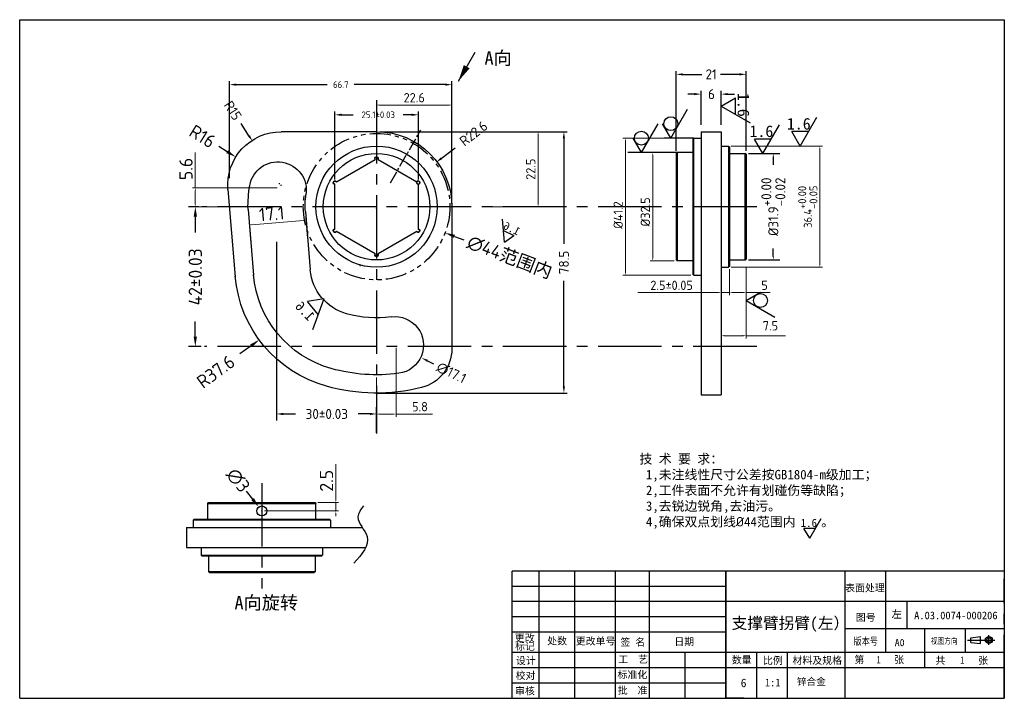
# Model space of a CAD drawing. Extents: x 1716 to 4936, y -1353 to -42.
# Tile 24 of 32: x 2710 to 3006, y -352 to -148. Entities that reach past the tile are written whole.
import ezdxf
from ezdxf.enums import TextEntityAlignment as Align

# ---------------------------------------------------------------- set-up
doc = ezdxf.new("R2010")
doc.units = 0
doc.header["$LTSCALE"] = 25.4
doc.header["$MEASUREMENT"] = 0
doc.linetypes.add('CENTER2', pattern=[1.125, 0.75, -0.125, 0.125, -0.125])
doc.linetypes.add('PHANTOM2', pattern=[1.25, 0.625, -0.125, 0.125, -0.125, 0.125, -0.125])
doc.layers.get('0').update_dxf_attribs({"linetype": 'CONTINUOUS'})
doc.layers.get('DEFPOINTS').update_dxf_attribs({"linetype": 'CONTINUOUS'})
for name, color, linetype in [('Center', 1, 'CENTER2'), ('DEFAULT', 7, 'CONTINUOUS'), ('LAYER1', 3, 'CONTINUOUS'), ('LAYER2', 1, 'CENTER2'), ('LINE', 3, 'CONTINUOUS')]:
    doc.layers.add(name, color=color, linetype=linetype)
doc.layers.add('F标题框', color=7, linetype='CONTINUOUS', lineweight=20)
doc.styles.add('HZ', font='SIMFANG.TTF', dxfattribs={"width": 0.8})
doc.styles.add('SEISO_TTF', font='txt')
doc.styles.add('工程字', font='gbenor.shx', dxfattribs={"bigfont": 'gbcbig.shx'})
doc.dimstyles.get("Standard").update_dxf_attribs({"dimscale": 0, "dimtxt": 4, "dimasz": 2, "dimexe": 1, "dimexo": 1, "dimgap": 2, "dimtad": 0, "dimdec": 1, "dimdsep": 46, "dimtxsty": 'SEISO_TTF', "dimcen": 0.09, "dimadec": 0, "dimazin": 0, "dimtfac": 1, "dimtdec": 1, "dimtofl": 0, "dimtmove": 0, "dimatfit": 3, "dimfxl": 0, "dimtolj": 1, "dimtzin": 0, "dimarcsym": 0})
doc.dimstyles.new('STANDARD$0', dxfattribs={"dimscale": 4, "dimtxt": 1, "dimasz": 0.2, "dimexe": 0.2, "dimexo": 0.2, "dimgap": 0.2, "dimtad": 1, "dimdec": 1, "dimzin": 9, "dimdsep": 46, "dimtxsty": 'SEISO_TTF', "dimcen": 2, "dimclrd": 256, "dimclre": 256, "dimclrt": 256, "dimadec": 4, "dimazin": 2, "dimtfac": 1, "dimtdec": 1, "dimtmove": 0, "dimatfit": 3, "dimfxl": 0, "dimtolj": 1, "dimtzin": 0, "dimlwd": 9, "dimlwe": 9, "dimarcsym": 0})

# ---------------------------------------------------------------- blocks, each defined once
blk = doc.blocks.new('*D37')
at = {"layer": 'DEFPOINTS', "color": 0}
for p in [(2817.23, -182.14), (2816.41, -260.62), (2873.46, -260.62)]:
    blk.add_point(p, dxfattribs=at)
at = {"layer": 'LAYER1', "color": 0, "lineweight": -2}
for p, q in [((2818.23, -182.14), (2874.46, -182.14)), ((2873.46, -184.14), (2873.46, -215.81)), ((2873.46, -258.62), (2873.46, -226.95)), ((2817.41, -260.62), (2874.46, -260.62))]:
    blk.add_line(p, q, dxfattribs=at)
at = {"layer": 'LAYER1', "color": 0}
for points in [[(2873.12, -184.14), (2873.79, -184.14), (2873.46, -182.14)], [(2873.12, -258.62), (2873.79, -258.62), (2873.46, -260.62)]]:
    blk.add_solid(points, dxfattribs=at)
at = {"layer": 'LAYER1', "color": 0, "insert": (2873.46, -221.38), "char_height": 3, "attachment_point": 5, "rotation": 90, "style": 'SEISO_TTF'}
blk.add_mtext('\\A1;78.5', dxfattribs=at)
blk = doc.blocks.new('*D38')
at = {"layer": 'DEFPOINTS', "color": 0}
for p in [(2839.83, -167.98), (2773.13, -197.04), (2839.83, -204.64)]:
    blk.add_point(p, dxfattribs=at)
at = {"layer": 'LAYER1', "color": 0, "lineweight": -2}
for p, q in [((2773.13, -196.04), (2773.13, -166.98)), ((2775.13, -167.98), (2802.43, -167.98)), ((2837.83, -167.98), (2810.53, -167.98)), ((2839.83, -203.64), (2839.83, -166.98))]:
    blk.add_line(p, q, dxfattribs=at)
at = {"layer": 'LAYER1', "color": 0}
for points in [[(2775.13, -167.65), (2775.13, -168.32), (2773.13, -167.98)], [(2837.83, -167.65), (2837.83, -168.32), (2839.83, -167.98)]]:
    blk.add_solid(points, dxfattribs=at)
at = {"layer": 'LAYER1', "color": 0, "insert": (2806.48, -167.98), "char_height": 2, "attachment_point": 5, "style": 'SEISO_TTF'}
blk.add_mtext('\\A1;66.7', dxfattribs=at)
blk = doc.blocks.new('*D39')
at = {"layer": 'DEFPOINTS', "color": 0}
for p in [(2815.43, -242.41), (2830.73, -250.05)]:
    blk.add_point(p, dxfattribs=at)
at = {"layer": 'LAYER1', "color": 0, "lineweight": -2}
blk.add_line((2832.52, -250.94), (2834.3, -251.84), dxfattribs=at)
at = {"layer": 'LAYER1', "color": 0}
blk.add_solid([(2832.66, -250.64), (2832.37, -251.24), (2830.73, -250.05)], dxfattribs=at)
at = {"layer": 'LAYER1', "color": 0, "insert": (2839.67, -254.52), "char_height": 3, "attachment_point": 5, "rotation": 333.4611, "style": 'SEISO_TTF'}
blk.add_mtext('\\A1;∅17.1', dxfattribs=at)
blk = doc.blocks.new('*D40')
at = {"color": 0, "lineweight": -2}
for p, q in [((2763.74, -204.64), (2760.82, -204.64)), ((2762.82, -207.64), (2762.82, -212.35)), ((2762.82, -243.64), (2762.82, -239.11)), ((2764.62, -246.64), (2760.82, -246.64))]:
    blk.add_line(p, q, dxfattribs=at)
at = {"color": 0}
for points in [[(2762.32, -207.64), (2763.32, -207.64), (2762.82, -204.64)], [(2762.32, -243.64), (2763.32, -243.64), (2762.82, -246.64)]]:
    blk.add_solid(points, dxfattribs=at)
at = {"layer": 'DEFPOINTS', "color": 0}
for p in [(2764.74, -204.64), (2762.82, -246.64), (2765.62, -246.64)]:
    blk.add_point(p, dxfattribs=at)
at = {"color": 0, "insert": (2762.82, -225.73), "char_height": 4, "attachment_point": 5, "rotation": 90, "style": 'SEISO_TTF'}
blk.add_mtext('\\A1;42±0.03', dxfattribs=at)
blk = doc.blocks.new('*D31')
at = {"layer": 'DEFPOINTS', "color": 0}
for p in [(2829.81, -177.04), (2804.71, -197.43), (2829.81, -197.43)]:
    blk.add_point(p, dxfattribs=at)
at = {"layer": 'LAYER1', "color": 0, "lineweight": -2}
for p, q in [((2804.71, -196.43), (2804.71, -176.04)), ((2806.71, -177.04), (2810.22, -177.04)), ((2827.81, -177.04), (2825.25, -177.04)), ((2829.81, -196.43), (2829.81, -176.04))]:
    blk.add_line(p, q, dxfattribs=at)
at = {"layer": 'LAYER1', "color": 0}
for points in [[(2806.71, -176.71), (2806.71, -177.37), (2804.71, -177.04)], [(2827.81, -176.71), (2827.81, -177.37), (2829.81, -177.04)]]:
    blk.add_solid(points, dxfattribs=at)
at = {"layer": 'LAYER1', "color": 0, "insert": (2817.73, -177.04), "char_height": 2, "attachment_point": 5, "style": 'SEISO_TTF'}
blk.add_mtext('\\A1;25.1±0.03', dxfattribs=at)
blk = doc.blocks.new('*D32')
at = {"layer": 'DEFPOINTS', "color": 0}
for p in [(2787.2, -214.24), (2817.23, -266.9), (2817.23, -273.57)]:
    blk.add_point(p, dxfattribs=at)
at = {"layer": 'LAYER1', "color": 0, "lineweight": -2}
for p, q in [((2787.2, -215.24), (2787.2, -268.9)), ((2817.23, -272.57), (2817.23, -264.9)), ((2789.2, -266.9), (2792.92, -266.9)), ((2815.23, -266.9), (2811.67, -266.9))]:
    blk.add_line(p, q, dxfattribs=at)
at = {"layer": 'LAYER1', "color": 0}
for points in [[(2789.2, -266.56), (2789.2, -267.23), (2787.2, -266.9)], [(2815.23, -266.56), (2815.23, -267.23), (2817.23, -266.9)]]:
    blk.add_solid(points, dxfattribs=at)
at = {"layer": 'LAYER1', "color": 0, "insert": (2802.29, -266.9), "char_height": 3, "attachment_point": 5, "style": 'SEISO_TTF'}
blk.add_mtext('\\A1;30±0.03', dxfattribs=at)
blk = doc.blocks.new('*D33')
at = {"layer": 'DEFPOINTS', "color": 0}
for p in [(2780.01, -185.02), (2788.13, -197.64)]:
    blk.add_point(p, dxfattribs=at)
at = {"layer": 'LAYER1', "color": 0, "lineweight": -2}
for p, q in [((2778.93, -183.34), (2776.58, -179.69)), ((2788.04, -197.64), (2788.22, -197.64)), ((2788.13, -197.73), (2788.13, -197.55))]:
    blk.add_line(p, q, dxfattribs=at)
at = {"layer": 'LAYER1', "color": 0}
blk.add_solid([(2779.21, -183.16), (2778.65, -183.52), (2780.01, -185.02)], dxfattribs=at)
at = {"layer": 'LAYER1', "color": 0, "insert": (2774.07, -175.78), "char_height": 3, "attachment_point": 5, "rotation": 302.7634, "style": 'SEISO_TTF'}
blk.add_mtext('\\A1;R15', dxfattribs=at)
blk = doc.blocks.new('*D34')
at = {"layer": 'DEFPOINTS', "color": 0}
for p in [(2835.08, -191.37), (2817.23, -205.24)]:
    blk.add_point(p, dxfattribs=at)
at = {"layer": 'LAYER1', "color": 0, "lineweight": -2}
for p, q in [((2836.66, -190.15), (2840.8, -186.93)), ((2817.14, -205.24), (2817.32, -205.24)), ((2817.23, -205.33), (2817.23, -205.15))]:
    blk.add_line(p, q, dxfattribs=at)
at = {"layer": 'LAYER1', "color": 0}
blk.add_solid([(2836.46, -189.88), (2836.86, -190.41), (2835.08, -191.37)], dxfattribs=at)
at = {"layer": 'LAYER1', "color": 0, "insert": (2846.33, -182.64), "char_height": 3, "attachment_point": 5, "rotation": 37.8356, "style": 'SEISO_TTF'}
blk.add_mtext('\\A1;R22.6', dxfattribs=at)
blk = doc.blocks.new('A$C1A912825')
for p, q in [((4.6, 0), (9.6, 8.66)), ((7.1, 4.33), (2.1, 4.33)), ((4.6, 0), (2.1, 4.33))]:
    blk.add_line(p, q)
at = {"insert": (0.64, 8.46), "char_height": 3.5, "width": 3.6543, "attachment_point": 1}
blk.add_mtext('{\\fFangSong_GB2312|b0|i0|c134|p49;1.6}', dxfattribs=at)
blk = doc.blocks.new('*D41')
at = {"layer": 'DEFPOINTS', "color": 0}
for p in [(2817.23, -172.62), (2839.83, -174.11), (2839.83, -182.64)]:
    blk.add_point(p, dxfattribs=at)
at = {"layer": 'LAYER1', "lineweight": 9}
for p, q in [((2817.23, -173.42), (2817.23, -174.91)), ((2818.03, -174.11), (2839.03, -174.11)), ((2839.83, -181.84), (2839.83, -173.31))]:
    blk.add_line(p, q, dxfattribs=at)
at = {"layer": 'LAYER1'}
for points in [[(2818.03, -173.98), (2818.03, -174.25), (2817.23, -174.11)], [(2839.03, -173.98), (2839.03, -174.25), (2839.83, -174.11)]]:
    blk.add_solid(points, dxfattribs=at)
at = {"layer": 'LAYER1', "insert": (2828.53, -171.91), "char_height": 2.8, "attachment_point": 5, "style": 'SEISO_TTF'}
blk.add_mtext('\\A1;22.6', dxfattribs=at)
blk = doc.blocks.new('*D42')
at = {"layer": 'DEFPOINTS', "color": 0}
for p in [(2839.83, -182.14), (2848.05, -204.64), (2865.72, -204.64)]:
    blk.add_point(p, dxfattribs=at)
at = {"layer": 'LAYER1', "lineweight": 9}
for p, q in [((2840.63, -182.14), (2866.52, -182.14)), ((2865.72, -182.94), (2865.72, -203.84)), ((2848.85, -204.64), (2866.52, -204.64))]:
    blk.add_line(p, q, dxfattribs=at)
at = {"layer": 'LAYER1'}
for points in [[(2865.58, -182.94), (2865.85, -182.94), (2865.72, -182.14)], [(2865.58, -203.84), (2865.85, -203.84), (2865.72, -204.64)]]:
    blk.add_solid(points, dxfattribs=at)
at = {"layer": 'LAYER1', "insert": (2863.52, -193.39), "char_height": 2.8, "attachment_point": 5, "rotation": 90, "style": 'SEISO_TTF'}
blk.add_mtext('\\A1;22.5', dxfattribs=at)
blk = doc.blocks.new('*D35')
at = {"layer": 'DEFPOINTS', "color": 0}
for p in [(2762.82, -199), (2788.22, -199), (2773.13, -204.64)]:
    blk.add_point(p, dxfattribs=at)
at = {"layer": 'LAYER1', "lineweight": 9}
for p, q in [((2762.82, -199), (2762.82, -188.41)), ((2787.42, -199), (2762.02, -199)), ((2762.82, -203.84), (2762.82, -199.8)), ((2772.33, -204.64), (2762.02, -204.64))]:
    blk.add_line(p, q, dxfattribs=at)
at = {"layer": 'LAYER1'}
for points in [[(2762.69, -199.8), (2762.95, -199.8), (2762.82, -199)], [(2762.69, -203.84), (2762.95, -203.84), (2762.82, -204.64)]]:
    blk.add_solid(points, dxfattribs=at)
at = {"layer": 'LAYER1', "insert": (2760.02, -193.3), "char_height": 4, "attachment_point": 5, "rotation": 90, "style": 'SEISO_TTF'}
blk.add_mtext('\\A1;5.6', dxfattribs=at)
blk = doc.blocks.new('*D36')
at = {"layer": 'DEFPOINTS', "color": 0}
for p in [(2823.08, -246.23), (2817.23, -255.19), (2823.08, -266.92)]:
    blk.add_point(p, dxfattribs=at)
at = {"layer": 'LAYER1', "lineweight": 9}
for p, q in [((2823.08, -247.03), (2823.08, -267.72)), ((2817.23, -255.99), (2817.23, -267.72)), ((2818.03, -266.92), (2822.28, -266.92)), ((2823.08, -266.92), (2833.98, -266.92))]:
    blk.add_line(p, q, dxfattribs=at)
at = {"layer": 'LAYER1'}
for points in [[(2818.03, -266.79), (2818.03, -267.06), (2817.23, -266.92)], [(2822.28, -266.79), (2822.28, -267.06), (2823.08, -266.92)]]:
    blk.add_solid(points, dxfattribs=at)
at = {"layer": 'LAYER1', "insert": (2830.25, -264.72), "char_height": 2.8, "attachment_point": 5, "style": 'SEISO_TTF'}
blk.add_mtext('\\A1;5.8', dxfattribs=at)
blk = doc.blocks.new('A$C0C6D21C8')
at = {"color": 0}
for p, q in [((22.5, 78.48), (51.27, 78.48)), ((22.17, 70.17), (10.53, 63.45)), ((34.67, 63.45), (23.03, 70.17)), ((10.1, 62.7), (10.1, 49.27)), ((35.1, 49.27), (35.1, 62.7)), ((67.22, 61.14), (65, 34.91)), ((0, 55.98), (0, 13.29)), ((43.98, 54.52), (42.5, 37.01)), ((61.19, 55.09), (59.52, 35.38)), ((10.53, 48.52), (22.17, 41.8)), ((23.03, 41.8), (34.67, 48.52))]:
    blk.add_line(p, q, dxfattribs=at)
blk.add_circle((10.1, 63.2), 0.5, dxfattribs=at)
for centre, radius, start, end in [((22.5, 55.98), 22.5, 90, 180), ((51.27, 62.48), 16, 355.179, 90), ((22.6, 70.42), 0.5, 330, 210), ((52.24, 60.91), 8.55, 9.603, 189.0129), ((35.1, 63.2), 0.5, 270, 150), ((23.1, 55.98), 38.1, 358.8555, 9.603), ((23.05, 56.28), 21, 355.179, 9.0129), ((59.19, 55.26), 2, 355.179, 358.8555), ((10.1, 48.77), 0.5, 90, 330), ((35.1, 48.77), 0.5, 210, 90), ((22.6, 41.55), 0.5, 150, 30), ((17.06, 14.41), 8.55, 82.4069, 262.4069)]:
    blk.add_arc(centre, radius, start, end, dxfattribs=at)
at = {"layer": 'LAYER1', "color": 0}
for centre, radius, start, end in [((27.55, 38.27), 15, 285.6256, 355.179), ((27.55, 38.27), 32.1, 285.6256, 355.179), ((27.55, 38.27), 37.6, 285.6256, 355.179), ((22.6, 55.98), 33.39, 262.4069, 285.6256), ((12, 13.29), 12, 180, 256.0563), ((22.6, 55.98), 50.49, 262.4069, 285.6256), ((22.6, 55.98), 55.99, 256.0563, 285.6256)]:
    blk.add_arc(centre, radius, start, end, dxfattribs=at)
blk = doc.blocks.new('*D43')
at = {"layer": 'DEFPOINTS', "color": 0}
for p in [(2796.68, -196.79), (2837.79, -212.48)]:
    blk.add_point(p, dxfattribs=at)
at = {"layer": 'LAYER1', "color": 0, "lineweight": -2}
for p, q in [((2817.14, -204.64), (2817.32, -204.64)), ((2817.23, -204.73), (2817.23, -204.55))]:
    blk.add_line(p, q, dxfattribs=at)
at = {"layer": 'LAYER1', "color": 0, "linetype": 'ByBlock', "lineweight": -2}
blk.add_line((2840.59, -213.55), (2843.4, -214.63), dxfattribs=at)
at = {"layer": 'LAYER1', "color": 0}
blk.add_solid([(2840.77, -213.09), (2840.41, -214.02), (2837.79, -212.48)], dxfattribs=at)
at = {"layer": 'LAYER1', "color": 0, "insert": (2857.18, -219.89), "char_height": 4, "attachment_point": 5, "rotation": 339.1049, "style": 'SEISO_TTF'}
blk.add_mtext('\\A1;∅44范围内', dxfattribs=at)
blk = doc.blocks.new('*D46')
at = {"layer": 'DEFPOINTS', "color": 0}
for p in [(2920.66, -170.83), (2914.66, -181.02), (2920.66, -181.02)]:
    blk.add_point(p, dxfattribs=at)
at = {"layer": 'LAYER1', "color": 0, "lineweight": -2}
for p, q in [((2912.66, -170.83), (2910.66, -170.83)), ((2914.66, -180.02), (2914.66, -169.83)), ((2920.66, -180.02), (2920.66, -169.83)), ((2922.66, -170.83), (2924.66, -170.83))]:
    blk.add_line(p, q, dxfattribs=at)
at = {"layer": 'LAYER1', "color": 0}
for points in [[(2912.66, -170.5), (2912.66, -171.16), (2914.66, -170.83)], [(2922.66, -170.5), (2922.66, -171.16), (2920.66, -170.83)]]:
    blk.add_solid(points, dxfattribs=at)
at = {"layer": 'LAYER1', "color": 0, "insert": (2917.76, -170.83), "char_height": 3, "attachment_point": 5, "style": 'SEISO_TTF'}
blk.add_mtext('\\A1;6', dxfattribs=at)
blk = doc.blocks.new('*D47')
at = {"layer": 'DEFPOINTS', "color": 0}
for p in [(2928.16, -164.89), (2907.16, -188.89), (2928.16, -188.89)]:
    blk.add_point(p, dxfattribs=at)
at = {"layer": 'LAYER1', "color": 0, "lineweight": -2}
for p, q in [((2907.16, -187.89), (2907.16, -163.89)), ((2909.16, -164.89), (2914.88, -164.89)), ((2926.16, -164.89), (2920.45, -164.89)), ((2928.16, -187.89), (2928.16, -163.89))]:
    blk.add_line(p, q, dxfattribs=at)
at = {"layer": 'LAYER1', "color": 0}
for points in [[(2909.16, -164.56), (2909.16, -165.23), (2907.16, -164.89)], [(2926.16, -164.56), (2926.16, -165.23), (2928.16, -164.89)]]:
    blk.add_solid(points, dxfattribs=at)
at = {"layer": 'LAYER1', "color": 0, "insert": (2917.66, -164.89), "char_height": 3, "attachment_point": 5, "style": 'SEISO_TTF'}
blk.add_mtext('\\A1;21', dxfattribs=at)
blk = doc.blocks.new('*D48')
at = {"layer": 'DEFPOINTS', "color": 0}
for p in [(2927.91, -188.69), (2927.91, -220.59), (2936.32, -220.59)]:
    blk.add_point(p, dxfattribs=at)
at = {"layer": 'LAYER1', "color": 0, "lineweight": -2}
for p, q in [((2928.91, -188.69), (2938.32, -188.69)), ((2936.32, -189.69), (2936.32, -192.05)), ((2936.32, -219.59), (2936.32, -217.23)), ((2928.91, -220.59), (2938.32, -220.59))]:
    blk.add_line(p, q, dxfattribs=at)
at = {"layer": 'LAYER1', "color": 0}
for points in [[(2936.15, -189.69), (2936.48, -189.69), (2936.32, -188.69)], [(2936.15, -219.59), (2936.48, -219.59), (2936.32, -220.59)]]:
    blk.add_solid(points, dxfattribs=at)
at = {"layer": 'LAYER1', "color": 0, "insert": (2936.32, -204.64), "char_height": 3, "attachment_point": 5, "rotation": 90, "style": 'SEISO_TTF'}
blk.add_mtext('\\A1;%%c31.9\\S+0.00^ -0.02;', dxfattribs=at)
blk = doc.blocks.new('*D49')
at = {"layer": 'DEFPOINTS', "color": 0}
for p in [(2922.91, -186.44), (2922.91, -222.84), (2950.29, -222.84)]:
    blk.add_point(p, dxfattribs=at)
at = {"layer": 'LAYER1', "lineweight": 9}
for p, q in [((2923.71, -186.44), (2951.09, -186.44)), ((2950.29, -187.64), (2950.29, -221.64)), ((2923.71, -222.84), (2951.09, -222.84))]:
    blk.add_line(p, q, dxfattribs=at)
at = {"layer": 'LAYER1'}
for points in [[(2950.09, -187.64), (2950.49, -187.64), (2950.29, -186.44)], [(2950.09, -221.64), (2950.49, -221.64), (2950.29, -222.84)]]:
    blk.add_solid(points, dxfattribs=at)
at = {"layer": 'LAYER1', "insert": (2946.69, -204.64), "char_height": 2.4, "attachment_point": 5, "rotation": 90, "style": 'SEISO_TTF'}
blk.add_mtext('\\A1;36.4\\S+0.00^ -0.05;', dxfattribs=at)
blk = doc.blocks.new('*D44')
at = {"layer": 'DEFPOINTS', "color": 0, "ltscale": 0.2}
for p in [(2923.16, -222.59), (2928.16, -221.87), (2928.16, -230.46)]:
    blk.add_point(p, dxfattribs=at)
at = {"layer": 'LAYER1', "lineweight": 9, "ltscale": 0.2}
for p, q in [((2923.16, -223.39), (2923.16, -231.26)), ((2928.16, -222.67), (2928.16, -231.26)), ((2923.96, -230.46), (2927.36, -230.46)), ((2928.16, -230.46), (2935.42, -230.46))]:
    blk.add_line(p, q, dxfattribs=at)
at = {"layer": 'LAYER1', "ltscale": 0.2}
for points in [[(2923.96, -230.33), (2923.96, -230.59), (2923.16, -230.46)], [(2927.36, -230.33), (2927.36, -230.59), (2928.16, -230.46)]]:
    blk.add_solid(points, dxfattribs=at)
at = {"layer": 'LAYER1', "ltscale": 0.2, "insert": (2933.69, -228.26), "char_height": 2.8, "attachment_point": 5, "style": 'SEISO_TTF'}
blk.add_mtext('\\A1;5', dxfattribs=at)
blk = doc.blocks.new('*D50')
at = {"layer": 'DEFPOINTS', "color": 0}
for p in [(2920.66, -222.84), (2928.16, -226.96), (2928.16, -243.41)]:
    blk.add_point(p, dxfattribs=at)
at = {"layer": 'LAYER1', "lineweight": 9}
for p, q in [((2920.66, -223.64), (2920.66, -244.21)), ((2928.16, -227.76), (2928.16, -244.21)), ((2921.86, -243.41), (2926.96, -243.41)), ((2928.16, -243.41), (2939.99, -243.41))]:
    blk.add_line(p, q, dxfattribs=at)
at = {"layer": 'LAYER1'}
for points in [[(2921.86, -243.21), (2921.86, -243.61), (2920.66, -243.41)], [(2926.96, -243.21), (2926.96, -243.61), (2928.16, -243.41)]]:
    blk.add_solid(points, dxfattribs=at)
at = {"layer": 'LAYER1', "insert": (2935.45, -240.41), "char_height": 2.8, "attachment_point": 5, "style": 'SEISO_TTF'}
blk.add_mtext('\\A1;7.5', dxfattribs=at)
blk = doc.blocks.new('*D51')
at = {"layer": 'DEFPOINTS', "color": 0}
for p in [(2920.66, -222.84), (2923.16, -222.59), (2920.66, -230.46)]:
    blk.add_point(p, dxfattribs=at)
at = {"layer": 'LAYER1', "lineweight": 9}
for p, q in [((2920.66, -223.64), (2920.66, -231.26)), ((2923.16, -223.39), (2923.16, -231.26)), ((2919.86, -230.46), (2895.65, -230.46)), ((2923.16, -230.46), (2920.66, -230.46)), ((2923.96, -230.46), (2924.76, -230.46))]:
    blk.add_line(p, q, dxfattribs=at)
at = {"layer": 'LAYER1'}
for points in [[(2919.86, -230.33), (2919.86, -230.59), (2920.66, -230.46)], [(2923.96, -230.33), (2923.96, -230.59), (2923.16, -230.46)]]:
    blk.add_solid(points, dxfattribs=at)
at = {"layer": 'LAYER1', "insert": (2905.79, -228.26), "char_height": 2.8, "attachment_point": 5, "style": 'SEISO_TTF'}
blk.add_mtext('\\A1;2.5±0.05', dxfattribs=at)
blk = doc.blocks.new('*D52')
at = {"linetype": 'ByBlock', "lineweight": 9}
for p, q in [((2907.16, -184.04), (2891.15, -184.04)), ((2891.95, -184.84), (2891.95, -224.44)), ((2911.61, -225.24), (2891.15, -225.24))]:
    blk.add_line(p, q, dxfattribs=at)
for points in [[(2891.82, -184.84), (2892.09, -184.84), (2891.95, -184.04)], [(2891.82, -224.44), (2892.09, -224.44), (2891.95, -225.24)]]:
    blk.add_solid(points)
at = {"layer": 'DEFPOINTS', "color": 0}
for p in [(2907.96, -184.04), (2891.95, -225.24), (2912.41, -225.24)]:
    blk.add_point(p, dxfattribs=at)
at = {"insert": (2889.75, -207.13), "char_height": 2.8, "attachment_point": 5, "rotation": 90, "style": 'SEISO_TTF'}
blk.add_mtext('\\A1;%%c41.2', dxfattribs=at)
blk = doc.blocks.new('*D45')
at = {"linetype": 'ByBlock', "lineweight": 9}
for p, q in [((2906.61, -188.39), (2899.31, -188.39)), ((2900.11, -189.19), (2900.11, -220.09)), ((2906.61, -220.89), (2899.31, -220.89))]:
    blk.add_line(p, q, dxfattribs=at)
for points in [[(2899.98, -189.19), (2900.24, -189.19), (2900.11, -188.39)], [(2899.98, -220.09), (2900.24, -220.09), (2900.11, -220.89)]]:
    blk.add_solid(points)
at = {"layer": 'DEFPOINTS', "color": 0}
for p in [(2907.41, -188.39), (2900.11, -220.89), (2907.41, -220.89)]:
    blk.add_point(p, dxfattribs=at)
at = {"insert": (2897.91, -206.21), "char_height": 2.8, "attachment_point": 5, "rotation": 90, "style": 'SEISO_TTF'}
blk.add_mtext('\\A1;%%c32.5', dxfattribs=at)
blk = doc.blocks.new('*D53')
at = {"color": 0, "linetype": 'ByBlock', "lineweight": -2}
blk.add_line((2780.04, -292.48), (2778.2, -290.11), dxfattribs=at)
at = {"color": 0, "lineweight": -2}
for p, q in [((2782.7, -296.04), (2782.88, -296.04)), ((2782.79, -296.13), (2782.79, -295.95))]:
    blk.add_line(p, q, dxfattribs=at)
at = {"color": 0}
blk.add_solid([(2780.43, -292.17), (2779.64, -292.79), (2781.88, -294.85)], dxfattribs=at)
at = {"layer": 'DEFPOINTS', "color": 0}
for p in [(2781.88, -294.85), (2783.71, -297.22)]:
    blk.add_point(p, dxfattribs=at)
at = {"color": 0, "insert": (2775.67, -286.83), "char_height": 4, "attachment_point": 5, "rotation": 307.7469, "style": 'SEISO_TTF'}
blk.add_mtext('\\A1;∅3', dxfattribs=at)
blk = doc.blocks.new('*D54')
at = {"linetype": 'ByBlock', "lineweight": 9}
for p, q in [((2805, -292.74), (2805, -281.96)), ((2799.59, -293.54), (2805.8, -293.54)), ((2805, -296.04), (2805, -293.54)), ((2783.59, -296.04), (2805.8, -296.04)), ((2805, -296.84), (2805, -297.64))]:
    blk.add_line(p, q, dxfattribs=at)
for points in [[(2804.87, -292.74), (2805.14, -292.74), (2805, -293.54)], [(2804.87, -296.84), (2805.14, -296.84), (2805, -296.04)]]:
    blk.add_solid(points)
at = {"layer": 'DEFPOINTS', "color": 0}
for p in [(2798.79, -293.54), (2805, -293.54), (2782.79, -296.04)]:
    blk.add_point(p, dxfattribs=at)
at = {"insert": (2802.2, -286.95), "char_height": 4, "attachment_point": 5, "rotation": 90, "style": 'SEISO_TTF'}
blk.add_mtext('\\A1;2.5', dxfattribs=at)
blk = doc.blocks.new('*D230')
at = {"color": 0, "linetype": 'Continuous', "lineweight": -2}
blk.add_line((2772.41, -188.13), (2769.86, -186.55), dxfattribs=at)
at = {"color": 0, "lineweight": -2}
for p, q in [((2788.47, -198.14), (2788.65, -198.14)), ((2788.56, -198.23), (2788.56, -198.05))]:
    blk.add_line(p, q, dxfattribs=at)
at = {"color": 0}
blk.add_solid([(2772.67, -187.71), (2772.14, -188.56), (2774.96, -189.71)], dxfattribs=at)
at = {"layer": 'DEFPOINTS', "color": 0}
for p in [(2774.96, -189.71), (2788.56, -198.14)]:
    blk.add_point(p, dxfattribs=at)
at = {"color": 0, "insert": (2764.96, -183.52), "char_height": 4, "attachment_point": 5, "rotation": 328.2335, "style": 'SEISO_TTF'}
blk.add_mtext('\\A1;R16', dxfattribs=at)
blk = doc.blocks.new('*D231')
at = {"color": 0, "lineweight": -2}
for p, q in [((2812.19, -222.35), (2812.37, -222.35)), ((2812.28, -222.44), (2812.28, -222.26))]:
    blk.add_line(p, q, dxfattribs=at)
at = {"color": 0, "linetype": 'Continuous', "lineweight": -2}
blk.add_line((2779.57, -246.4), (2776.22, -248.86), dxfattribs=at)
at = {"color": 0}
blk.add_solid([(2779.28, -246), (2779.87, -246.8), (2781.99, -244.62)], dxfattribs=at)
at = {"layer": 'DEFPOINTS', "color": 0}
for p in [(2812.28, -222.35), (2781.99, -244.62)]:
    blk.add_point(p, dxfattribs=at)
at = {"color": 0, "insert": (2768.97, -254.19), "char_height": 4, "attachment_point": 5, "rotation": 36.3321, "style": 'SEISO_TTF'}
blk.add_mtext('\\A1;R37.6', dxfattribs=at)
blk = doc.blocks.new('*D232')
at = {"linetype": 'Continuous', "lineweight": 9}
for p, q in [((2779.49, -215.49), (2778.97, -209.32)), ((2795.28, -208.75), (2779.83, -210.05)), ((2796.53, -214.06), (2796.01, -207.88))]:
    blk.add_line(p, q, dxfattribs=at)
for points in [[(2795.26, -208.62), (2795.29, -208.88), (2796.07, -208.68)], [(2779.82, -209.92), (2779.84, -210.18), (2779.03, -210.12)]]:
    blk.add_solid(points)
at = {"layer": 'DEFPOINTS', "color": 0}
for p in [(2779.03, -210.12), (2796.59, -214.85), (2779.55, -216.29)]:
    blk.add_point(p, dxfattribs=at)
at = {"insert": (2785.75, -206.74), "char_height": 4, "attachment_point": 5, "rotation": 4.821, "style": 'SEISO_TTF'}
blk.add_mtext('\\A1;17.1', dxfattribs=at)

msp = doc.modelspace()

# ---------------------------------------------------------------- linework, layer by layer
at = {"ltscale": 0.2}
msp.add_line((2841.79, -166.921), (2846.79, -158.261), dxfattribs=at)
for p, q in [((2905.56, -184.037), (2910.56, -175.376)), ((2896.72, -188.387), (2901.72, -179.726)), ((2905.56, -184.037), (2903.06, -179.707)), ((2933.139, -188.687), (2938.139, -180.026)), ((2944.367, -186.437), (2949.367, -177.776)), ((2914.664, -182.137), (2914.664, -261.187)), ((2914.664, -182.137), (2920.664, -182.137)), ((2920.664, -182.137), (2920.664, -261.187)), ((2946.867, -182.107), (2941.867, -182.107)), ((2944.367, -186.437), (2941.867, -182.107)), ((2896.72, -188.387), (2894.22, -184.057)), ((2912.164, -184.287), (2912.414, -184.037)), ((2912.164, -184.287), (2912.164, -224.987)), ((2912.414, -184.037), (2914.664, -184.037)), ((2912.414, -225.237), (2912.414, -184.037)), ((2933.139, -188.687), (2930.639, -184.357)), ((2935.639, -184.357), (2930.639, -184.357)), ((2907.414, -188.387), (2907.164, -188.637)), ((2907.164, -188.637), (2907.164, -220.637)), ((2912.164, -188.387), (2907.414, -188.387)), ((2907.414, -188.387), (2907.414, -220.887)), ((2920.664, -186.437), (2922.914, -186.437)), ((2922.914, -186.437), (2923.164, -186.687)), ((2922.914, -186.437), (2922.914, -222.837)), ((2923.164, -186.687), (2923.164, -222.587)), ((2923.164, -188.637), (2927.914, -188.637)), ((2928.164, -188.887), (2927.914, -188.637)), ((2927.914, -220.637), (2927.914, -188.637)), ((2928.164, -188.887), (2928.164, -220.387)), ((2805.165, -197.17), (2816.799, -190.453)), ((2817.665, -190.453), (2829.299, -197.17)), ((2804.732, -211.354), (2804.732, -197.92)), ((2829.732, -197.92), (2829.732, -211.354)), ((2839.832, -205.237), (2839.832, -245.486)), ((2816.799, -218.82), (2805.165, -212.104)), ((2829.299, -212.104), (2817.665, -218.82)), ((2907.164, -220.637), (2907.414, -220.887)), ((2912.164, -220.887), (2907.414, -220.887)), ((2923.164, -220.637), (2927.914, -220.637)), ((2927.914, -220.637), (2928.164, -220.387)), ((2920.664, -222.837), (2922.914, -222.837)), ((2923.164, -222.587), (2922.914, -222.837)), ((2912.414, -225.237), (2912.164, -224.987)), ((2912.414, -225.237), (2914.664, -225.237)), ((2928.164, -232.83), (2932.494, -230.33)), ((2928.164, -232.83), (2936.824, -237.83)), ((2914.664, -261.187), (2920.664, -261.187)), ((2766.543, -293.788), (2766.793, -293.538)), ((2766.543, -298.538), (2766.543, -293.788)), ((2766.543, -293.788), (2799.043, -293.788)), ((2766.793, -293.538), (2798.793, -293.538)), ((2798.793, -293.538), (2799.043, -293.788)), ((2799.043, -298.538), (2799.043, -293.788)), ((2947.248, -304.241), (2950.698, -298.265)), ((2760.193, -301.038), (2812.961, -301.038)), ((2760.193, -301.038), (2760.193, -307.038)), ((2762.443, -298.538), (2762.193, -298.788)), ((2762.193, -298.788), (2762.193, -301.038)), ((2803.393, -298.788), (2762.193, -298.788)), ((2762.443, -298.538), (2803.143, -298.538)), ((2803.393, -298.788), (2803.143, -298.538)), ((2803.393, -298.788), (2803.393, -301.038)), ((2947.248, -304.241), (2945.523, -301.253)), ((2948.973, -301.253), (2945.523, -301.253)), ((2760.193, -307.038), (2813.96, -307.038)), ((2764.593, -307.038), (2764.593, -309.288)), ((2800.993, -307.038), (2800.993, -309.288)), ((2764.593, -309.288), (2764.843, -309.538)), ((2764.593, -309.288), (2800.993, -309.288)), ((2764.843, -309.538), (2800.743, -309.538)), ((2766.793, -309.538), (2766.793, -314.288)), ((2798.793, -309.538), (2798.793, -314.288)), ((2800.743, -309.538), (2800.993, -309.288)), ((2767.043, -314.538), (2766.793, -314.288)), ((2798.793, -314.288), (2766.793, -314.288)), ((2767.043, -314.538), (2798.543, -314.538)), ((2798.793, -314.288), (2798.543, -314.538)), ((2976.394, -323.26), (2976.394, -331.35))]:
    msp.add_line(p, q)
at = {"color": 1, "linetype": 'CENTER2', "ltscale": 0.2}
msp.add_line((2821.386, -197.442), (2830.497, -181.661), dxfattribs=at)
at = {"flags": 128}
msp.add_lwpolyline([(2841.79, -166.921, 0, 2, 0), (2844.29, -162.591, 2, 2, 0)], format="xyseb", dxfattribs=at)
for centre, radius in [((2905.56, -179.707), 2.096), ((2896.72, -184.057), 2.096), ((2817.232, -204.637), 18.2), ((2817.232, -204.637), 16), ((2829.732, -197.42), 0.5), ((2932.494, -232.83), 2.096), ((2782.793, -296.038), 1.5)]:
    msp.add_circle(centre, radius)
for centre, start, end in [((2817.232, -190.203), 330, 210), ((2804.732, -197.42), 30, 270), ((2804.732, -211.854), 90, 330), ((2829.732, -211.854), 210, 90), ((2817.232, -219.07), 150, 30)]:
    msp.add_arc(centre, 0.5, start, end)
msp.add_spline([(2813.274, -294.479), (2811.641, -297.818), (2814.388, -303.679), (2810.453, -311.692)], degree=3)
at = {"layer": 'Center', "color": 0}
for p, q in [((3005.66, -314.088), (3005.66, -352.306)), ((3005.66, -352.306), (3005.66, -316.465)), ((2927.474, -352.306), (2922.09, -352.306))]:
    msp.add_line(p, q, dxfattribs=at)
at = {"layer": 'Center', "color": 0, "linetype": 'ByBlock'}
for p, q in [((2993.94, -331.35), (2993.94, -338.547)), ((2995.648, -334.091), (2998.496, -333.734)), ((2998.496, -335.875), (2998.496, -333.734)), ((2995.648, -335.518), (2995.648, -334.091)), ((2995.648, -335.518), (2998.496, -335.875))]:
    msp.add_line(p, q, dxfattribs=at)
at = {"layer": 'Center', "color": 1}
for p, q in [((3001.027, -336.231), (3001.027, -333.377)), ((2994.66, -334.804), (3002.827, -334.804))]:
    msp.add_line(p, q, dxfattribs=at)
at = {"layer": 'Center', "color": 0, "linetype": 'ByBlock'}
for radius in [1.07, 0.714]:
    msp.add_circle((3001.027, -334.804), radius, dxfattribs=at)
at = {"layer": 'DEFAULT', "color": 0, "linetype": 'Continuous'}
for p, q in [((2710.103, -352.306), (2710.103, -148.473)), ((2710.103, -148.473), (3005.66, -148.473)), ((3005.66, -148.473), (3005.66, -352.306)), ((2866.036, -352.306), (2866.036, -314.088)), ((2876.737, -352.306), (2876.737, -314.088)), ((2888.967, -352.306), (2888.967, -314.088)), ((2888.967, -352.306), (2888.967, -314.088)), ((2899.159, -352.306), (2899.159, -314.088)), ((2922.09, -352.306), (2922.09, -314.088)), ((2922.09, -314.088), (2922.09, -352.306)), ((2922.09, -352.306), (2922.09, -314.088)), ((2957.76, -314.088), (2957.76, -352.306)), ((2969.99, -314.088), (2969.99, -338.547)), ((2888.967, -318.674), (2857.883, -318.674)), ((2922.09, -318.674), (2888.967, -318.674)), ((2922.09, -352.306), (2922.09, -316.465)), ((2888.967, -323.26), (2857.883, -323.26)), ((2922.09, -323.26), (2888.967, -323.26)), ((3005.66, -323.26), (2922.09, -323.26)), ((2888.967, -327.846), (2857.883, -327.846)), ((2922.09, -327.846), (2888.967, -327.846)), ((2922.09, -330.972), (2922.09, -348.039)), ((2888.967, -332.432), (2857.883, -332.432)), ((2922.09, -332.432), (2888.967, -332.432)), ((2957.76, -331.35), (3005.66, -331.35)), ((2957.76, -331.35), (3005.66, -331.35)), ((2981.71, -331.35), (2981.71, -343.134)), ((2888.967, -338.547), (2857.883, -338.547)), ((2922.09, -338.547), (2888.967, -338.547)), ((2909.86, -352.306), (2909.86, -338.547)), ((3005.66, -338.547), (2922.09, -338.547)), ((2931.262, -338.547), (2931.262, -352.306)), ((2940.434, -338.482), (2940.434, -352.306)), ((2888.967, -343.134), (2857.883, -343.134)), ((2922.09, -343.134), (2888.864, -343.134)), ((3005.66, -343.134), (2922.09, -343.134)), ((2888.967, -347.72), (2857.883, -347.72)), ((2922.09, -347.72), (2888.967, -347.72)), ((2710.103, -352.306), (3005.66, -352.306))]:
    msp.add_line(p, q, dxfattribs=at)
at = {"layer": 'DEFAULT', "color": 0, "linetype": 'Continuous', "lineweight": 25}
for p in [(3005.66, -314.088), (2857.883, -352.306)]:
    msp.add_line(p, (2857.883, -314.088), dxfattribs=at)
at = {"layer": 'LAYER1'}
for p, q in [((2912.414, -184.037), (2903.515, -184.037)), ((2907.414, -188.387), (2892.685, -188.387)), ((2801.382, -232.278), (2796.458, -233.146)), ((2799.672, -236.976), (2796.458, -233.146)), ((2801.382, -232.278), (2797.962, -241.675))]:
    msp.add_line(p, q, dxfattribs=at)
at = {"layer": 'LAYER2'}
for p, q in [((2817.232, -172.622), (2817.232, -272.747)), ((2931.355, -204.637), (2764.737, -204.637)), ((2931.355, -246.637), (2765.621, -246.637)), ((2782.793, -287.634), (2782.793, -319.328))]:
    msp.add_line(p, q, dxfattribs=at)
at = {"layer": 'LINE', "linetype": 'PHANTOM2', "ltscale": 0.4}
msp.add_circle((2817.232, -204.637), 22, dxfattribs=at)

# ---------------------------------------------------------------- block references
at = {"rotation": 270}
msp.add_blockref('A$C1A912825', (2920.664, -169.843), dxfattribs=at)
at = {"xscale": -1}
msp.add_blockref('A$C0C6D21C8', (2839.832, -260.62), dxfattribs=at)
at = {"xscale": -0.7000000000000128, "yscale": 0.7000000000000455, "zscale": 0.7, "rotation": 334.9999999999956}
msp.add_blockref('A$C1A912825', (2858.522, -216.675), dxfattribs=at)

# ---------------------------------------------------------------- texts
at = {"attachment_point": 1}
for s, insert, char_height, width in [('{\\fFangSong_GB2312|b0|i0|c134|p49;A向}', (2849.638, -157.988), 4, 43.49999), ('{\\fFangSong_GB2312|b0|i0|c134|p49;1.6}', (2929.174, -180.225), 3.5, 3.65426), ('{\\fFangSong_GB2312|b0|i0|c134|p49;1.6}', (2940.402, -177.975), 3.5, 3.65426), ('{\\fFangSong_GB2312|b0|i0|c134|p49;1.6}', (2944.512, -298.402), 2.415, 2.52144), ('{\\fFangSong_GB2312|b0|i0|c134|p49;A向旋转}', (2774.593, -321.577), 4, 43.49999), ('{\\fFangSong_GB2312|b0|i0|c134|p50;支撑臂拐臂(左）}', (2923.803, -328.005), 3.45, 54.31297), ('{\\fSimSun|b0|i0|c134|p2;左}', (2971.8, -325.881), 2.3, 1.76573), ('{\\fSimSun|b0|i0|c134|p2;A.03.0074-000206}', (2978.595, -326.261), 2.3, 26.59165), ('\\fFangSong_GB2312|b0|i0|c134|p49;6', (2926.539, -346.396), 2.54495, 6.82094), ('{\\fFangSong_GB2312|b0|i0|c134|p32;锌合金}', (2943.393, -346.199), 2.1252, 11.46496)]:
    msp.add_mtext(s, dxfattribs=dict(at, insert=insert, char_height=char_height, width=width))
at = {"layer": 'Center', "color": 0, "style": 'HZ'}
for s, height, p in [('更改', 2.1801, (2861.707, -334.17)), ('处数', 2.1801, (2871.42, -335.05)), ('更改单号', 2.1801, (2882.971, -335.107)), ('日期', 2.1801, (2909.591, -335.27)), ('标记', 2.1801, (2861.769, -336.708)), ('签 名', 2.1801, (2894.166, -335.438)), ('设计', 2.1801, (2862.032, -340.985)), ('工\u3000艺', 2.1801, (2894.253, -340.59)), ('数量', 2.1801, (2926.836, -340.789)), ('比例', 2.1801, (2936.187, -340.945)), ('材料及规格', 2.1801, (2949.515, -340.909)), ('第', 2.18, (2962.139, -340.698)), ('张', 2.18, (2974.086, -340.698)), ('共', 2.18, (2986.46, -340.933)), ('张', 2.18, (2999.26, -340.933)), ('校对', 2.1801, (2861.944, -345.455)), ('标准化', 2.1801, (2894.029, -345.215)), ('审核', 2.1801, (2861.769, -350.101)), ('批  准', 2.1801, (2894.096, -349.906))]:
    msp.add_text(s, height=height, dxfattribs=at).set_placement(p, align=Align.MIDDLE_CENTER)
at = {"layer": 'Center', "color": 0, "style": 'HZ', "width": 0.8}
for s, height, p in [('版本号', 2.1801, (2960.421, -336.243)), ('视图方向', 1.7765, (2983.661, -335.977)), ('1', 2.18, (2967.274, -341.781)), ('1', 2.18, (2992.404, -341.909))]:
    msp.add_text(s, height=height, dxfattribs=at).set_placement(p)
at = {"layer": 'Center', "color": 0, "style": 'HZ'}
for tag, p in [('表面处理', (2957.894, -320.222)), ('图号', (2961.073, -329.072))]:
    msp.add_attdef(tag, p, '', height=2.18, dxfattribs=at)
at = {"layer": 'Center', "color": 0, "style": 'HZ', "flags": 8}
msp.add_attdef('A0', text='00', height=2.1801, dxfattribs=at).set_placement((2974.245, -336.652), align=Align.CENTER)
at = {"layer": 'Center', "color": 0, "style": 'HZ', "flags": 12}
msp.add_attdef('1:1', text='1:1', height=2.2891, dxfattribs=at).set_placement((2936.142, -347.578), align=Align.MIDDLE_CENTER)
at = {"layer": 'F标题框', "color": 0, "insert": (2896.154, -278.976), "char_height": 1.15, "width": 802.10482, "attachment_point": 1, "style": '工程字'}
msp.add_mtext('{\\fFangSong_GB2312|b0|i0|c134|p49;\\H2.462x;技 术 要 求：\\P 1,未注线性尺寸公差按GB1804-m级加工；\\P 2,工件表面不允许有划碰伤等缺陷；\\P 3,去锐边锐角,去油污。\\P 4,确保双点划线\\fISOCPEUR|b0|i0|c0|p34;%%C\\fFangSong_GB2312|b0|i0|c134|p49;44范围内    。\\P\\H0.4063x;  }\\P    ', dxfattribs=at)
at = {"layer": 'LAYER1', "extrusion": (0, 0, -1), "insert": (2798.981, -237.121), "char_height": 3, "width": 4.35621, "attachment_point": 1, "text_direction": (-0.694658, 0.71934, 0)}
msp.add_mtext('{\\fFangSong_GB2312|b0|i0|c134|p49;1.6}', dxfattribs=at)

# ---------------------------------------------------------------- dimensions: what is measured, and where the dimension line sits
for center, mpoint, picture, middle in [((2788.56, -198.137), (2774.957, -189.713), '*D230', (2764.957, -183.521)), ((2812.279, -222.346), (2781.988, -244.623), '*D231', (2768.973, -254.195))]:
    dim = msp.add_radius_dim(center=center, mpoint=mpoint, dimstyle='Standard', override={"dimarcsym": 1})
    dim.commit()
    dim.dimension.update_dxf_attribs({"geometry": picture, "text_midpoint": middle, "dimtype": 164})
for base, p1, p2, picture, middle in [((2891.952, -225.237), (2907.964, -184.037), (2912.414, -225.237), '*D52', (2891.952, -207.128)), ((2900.11, -220.887), (2907.414, -188.387), (2907.414, -220.887), '*D45', (2900.11, -206.206))]:
    dim = msp.add_linear_dim(base=base, p1=p1, p2=p2, angle=90, text='%%c<>', dimstyle='STANDARD$0', override={"dimtxt": 0.7, "dimarcsym": 1})
    dim.commit()
    dim.dimension.update_dxf_attribs({"geometry": picture, "text_midpoint": middle, "dimtype": 160})
for base, p1, p2, angle, dimstyle, override, picture, middle, dimtype in [((2779.034, -210.119), (2796.594, -214.854), (2779.554, -216.291), 184.82099, 'STANDARD$0', {"dimarcsym": 1}, '*D232', (2785.984, -209.533), 161), ((2762.819, -246.637), (2764.737, -204.637), (2765.621, -246.637), 90, 'Standard', {"dimgap": 1, "dimtol": 1, "dimlim": 0, "dimtp": 0.03, "dimtm": 0.03, "dimtdec": 2}, '*D40', (2762.819, -225.734), 160), ((2805.004, -293.538), (2782.793, -296.038), (2798.793, -293.538), 90, 'STANDARD$0', {"dimarcsym": 1}, '*D54', (2805.004, -286.948), 160)]:
    dim = msp.add_linear_dim(base=base, p1=p1, p2=p2, angle=angle, dimstyle=dimstyle, override=override)
    dim.commit()
    dim.dimension.update_dxf_attribs({"geometry": picture, "text_midpoint": middle, "dimtype": dimtype})
dim = msp.add_diameter_dim_2p(p1=(2783.712, -297.224), p2=(2781.875, -294.852), dimstyle='Standard', override={"dimarcsym": 1})
dim.commit()
dim.dimension.update_dxf_attribs({"geometry": '*D53', "text_midpoint": (2775.666, -286.832), "dimtype": 163})
at = {"layer": 'LAYER1'}
for base, p1, p2, angle, override, picture, middle in [((2928.164, -164.894), (2907.164, -188.887), (2928.164, -188.887), 180, {"dimtxt": 3, "dimasz": 2, "dimexe": 1, "dimcen": 0, "dimtdec": 1}, '*D47', (2917.664, -164.894)), ((2873.456, -260.62), (2817.232, -182.137), (2816.41, -260.62), 90, {"dimtxt": 3, "dimasz": 2, "dimexe": 1, "dimcen": 0}, '*D37', (2873.456, -221.378))]:
    dim = msp.add_linear_dim(base=base, p1=p1, p2=p2, angle=angle, dimstyle='Standard', override=override, dxfattribs=at)
    dim.commit()
    dim.dimension.update_dxf_attribs({"geometry": picture, "text_midpoint": middle})
dim = msp.add_linear_dim(base=(2839.832, -167.985), p1=(2773.132, -197.037), p2=(2839.832, -204.637), dimstyle='Standard', override={"dimtxt": 2, "dimasz": 2, "dimexe": 1, "dimcen": 0, "dimtdec": 1}, dxfattribs=at)
dim.commit()
dim.dimension.update_dxf_attribs({"geometry": '*D38', "text_midpoint": (2806.482, -167.985)})
for base, p1, p2, angle, dimstyle, override, picture, middle in [((2839.832, -174.113), (2817.232, -172.622), (2839.832, -182.637), 180, 'STANDARD$0', {"dimtxt": 0.7}, '*D41', (2828.532, -174.113)), ((2920.664, -170.83), (2914.664, -181.016), (2920.664, -181.016), 180, 'Standard', {"dimtxt": 3, "dimasz": 2, "dimexe": 1, "dimcen": 0, "dimtdec": 1}, '*D46', (2917.763, -170.83)), ((2829.807, -177.039), (2804.707, -197.434), (2829.807, -197.434), 180, 'Standard', {"dimtxt": 2, "dimasz": 2, "dimexe": 1, "dimgap": 0.09, "dimtxsty": 'SEISO_TTF', "dimcen": 0, "dimtol": 1, "dimlim": 0, "dimtp": 0.03, "dimtm": 0.03, "dimtdec": 2}, '*D31', (2817.735, -177.039)), ((2865.715, -204.637), (2839.832, -182.137), (2848.046, -204.637), 90, 'STANDARD$0', {"dimtxt": 0.7}, '*D42', (2865.715, -193.387)), ((2762.819, -198.998), (2773.132, -204.637), (2788.225, -198.998), 90, 'STANDARD$0', {"dimgap": 0.2, "dimtol": 0, "dimlim": 0, "dimtp": 0.05, "dimtm": 0.05, "dimtdec": 2}, '*D35', (2762.819, -193.303)), ((2950.295, -222.837), (2922.914, -186.437), (2922.914, -222.837), 90, 'STANDARD$0', {"dimtxt": 0.6, "dimasz": 0.3, "dimexe": 0.2, "dimexo": 0.2, "dimgap": 0.2, "dimtol": 1, "dimlim": 0, "dimtm": 0.05, "dimtdec": 2}, '*D49', (2950.295, -204.637)), ((2817.232, -266.897), (2787.197, -214.24), (2817.232, -273.566), 180, 'Standard', {"dimtxt": 3, "dimasz": 2, "dimgap": 0.09, "dimtxsty": 'SEISO_TTF', "dimtol": 1, "dimlim": 0, "dimtp": 0.03, "dimtm": 0.03, "dimtdec": 2}, '*D32', (2802.293, -266.897)), ((2920.664, -230.46), (2923.164, -222.587), (2920.664, -222.837), 180, 'STANDARD$0', {"dimtxt": 0.7, "dimasz": 0.2, "dimgap": 0.2, "dimtol": 1, "dimlim": 0, "dimtp": 0.05, "dimtm": 0.05, "dimtdec": 2}, '*D51', (2905.786, -230.46)), ((2928.164, -243.414), (2920.664, -222.837), (2928.164, -226.963), 180, 'STANDARD$0', {"dimtxt": 0.7, "dimasz": 0.3, "dimexe": 0.2, "dimexo": 0.2, "dimgap": 0.4}, '*D50', (2935.452, -243.414)), ((2823.077, -266.924), (2817.232, -255.187), (2823.077, -246.228), 180, 'STANDARD$0', {"dimtxt": 0.7}, '*D36', (2830.245, -266.924))]:
    dim = msp.add_linear_dim(base=base, p1=p1, p2=p2, angle=angle, dimstyle=dimstyle, override=override, dxfattribs=at)
    dim.commit()
    dim.dimension.update_dxf_attribs({"geometry": picture, "text_midpoint": middle, "dimtype": 160})
for center, mpoint, picture, middle in [((2788.132, -197.637), (2780.014, -185.023), '*D33', (2774.067, -175.782)), ((2817.232, -205.237), (2835.081, -191.374), '*D34', (2846.33, -182.637))]:
    dim = msp.add_radius_dim(center=center, mpoint=mpoint, dimstyle='Standard', override={"dimtxt": 3, "dimasz": 2}, dxfattribs=at)
    dim.commit()
    dim.dimension.update_dxf_attribs({"geometry": picture, "text_midpoint": middle, "dimtype": 164})
dim = msp.add_linear_dim(base=(2936.318, -220.587), p1=(2927.914, -188.687), p2=(2927.914, -220.587), angle=90, text='%%c<>', dimstyle='Standard', override={"dimtxt": 3, "dimasz": 1, "dimgap": 0.09, "dimtol": 1, "dimlim": 0, "dimtp": 0, "dimtm": 0.02, "dimtdec": 2}, dxfattribs=at)
dim.commit()
dim.dimension.update_dxf_attribs({"geometry": '*D48', "text_midpoint": (2936.318, -204.637)})
dim = msp.add_diameter_dim_2p(p1=(2796.679, -196.79), p2=(2837.785, -212.483), text='<>范围内', dimstyle='Standard', override={"dimarcsym": 1}, dxfattribs=at)
dim.commit()
dim.dimension.update_dxf_attribs({"geometry": '*D43', "text_midpoint": (2857.183, -219.889), "dimtype": 163})
at = {"layer": 'LAYER1', "ltscale": 0.2}
dim = msp.add_linear_dim(base=(2928.164, -230.46), p1=(2923.164, -222.587), p2=(2928.164, -221.866), angle=180, dimstyle='STANDARD$0', override={"dimtxt": 0.7, "dimasz": 0.2, "dimexe": 0.2, "dimexo": 0.2, "dimgap": 0.2}, dxfattribs=at)
dim.commit()
dim.dimension.update_dxf_attribs({"geometry": '*D44', "text_midpoint": (2933.686, -230.46), "dimtype": 160})
at = {"layer": 'LAYER1'}
dim = msp.add_diameter_dim_2p(p1=(2815.428, -242.408), p2=(2830.726, -250.048), dimstyle='Standard', override={"dimtxt": 3, "dimasz": 2, "dimexe": 1, "dimcen": 0, "dimtdec": 1}, dxfattribs=at)
dim.commit()
dim.dimension.update_dxf_attribs({"geometry": '*D39', "text_midpoint": (2839.673, -254.516)})

doc.saveas('drawing.dxf')
